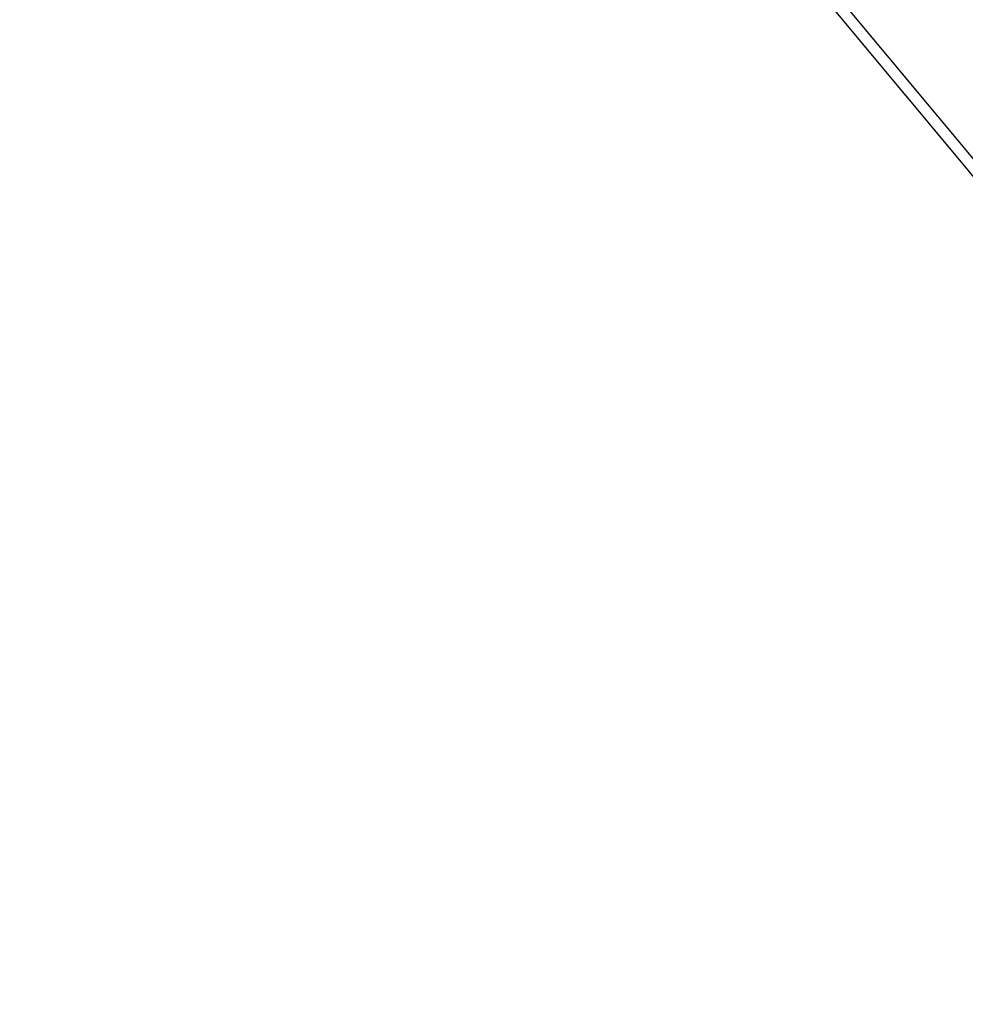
# Model space of a CAD drawing. Extents: x 448150 to 449332, y 437108 to 438384.
# Tile 1 of 46: x 448150 to 448568, y 437108 to 437543. Entities that reach past the tile are written whole.
import ezdxf

# ---------------------------------------------------------------- set-up
doc = ezdxf.new("R2010")
doc.units = 0
doc.header["$LTSCALE"] = 2
doc.header["$MEASUREMENT"] = 0
doc.linetypes.add('AUSGEZOGEN', pattern=[0])
doc.linetypes.add('STRICHPT-X3', pattern=[3, 1.5, -0.75, 0, -0.75])
doc.layers.get('0').update_dxf_attribs({"linetype": 'AUSGEZOGEN'})
for name, color, linetype in [('ACHSE', 250, 'STRICHPT-X3'), ('FBR', 8, 'CONTINUOUS'), ('Planeinteilung', 6, 'CONTINUOUS'), ('RAHMEN', 250, 'AUSGEZOGEN'), ('SCHLITZRINNE', 8, 'AUSGEZOGEN')]:
    doc.layers.add(name, color=color, linetype=linetype)

# ---------------------------------------------------------------- blocks, each defined once
blk = doc.blocks.new('1135594')
blk.add_line((0, 0), (1135, 0))
at = {"layer": 'RAHMEN'}
blk.add_line((25, 5), (950, 5), dxfattribs=at)

msp = doc.modelspace()

# ---------------------------------------------------------------- linework, layer by layer
at = {"layer": 'ACHSE'}
msp.add_lwpolyline([(448892.53, 437588.68, 0.000003), (448902.42, 437581.04, -0.000022), (448912.32, 437573.41, -0.000006), (448922.22, 437565.77, 0.000013), (448932.11, 437558.13, 0.000003), (448942.01, 437550.49, -0.000005), (448951.9, 437542.85, -0.000002), (448981.59, 437519.94, 0.000001), (449011.27, 437497.03, 0), (449049.14, 437467.8, 0), (449090.43, 437435.92, 0.000002), (449130.01, 437405.37, -0.000003), (449169.59, 437374.82, -0.000001), (449183.7, 437363.93, 0.000004)], format="xyb", dxfattribs=at)
at = {"layer": 'FBR'}
for points in [[(448893.75, 437590.26, 0.000003), (448903.65, 437582.63, -0.000022), (448913.54, 437574.99, -0.000006), (448923.44, 437567.35, 0.000013), (448933.33, 437559.71, 0.000003), (448943.23, 437552.07, -0.000005), (448953.12, 437544.44, -0.000002), (448982.81, 437521.52), (449012.49, 437498.61), (449035.23, 437481.06), (449050.36, 437469.38), (449091.65, 437437.51, 0.000002), (449131.24, 437406.96, -0.000003), (449170.82, 437376.41, -0.000001), (449185.28, 437365.24, -0.000001)], [(448881.99, 437575.03, 0.000003), (448891.88, 437567.39, -0.000022), (448901.78, 437559.75, -0.000006), (448911.67, 437552.11, 0.000013), (448921.57, 437544.47, 0.000003), (448931.46, 437536.84, -0.000005), (448941.36, 437529.2, -0.000002), (448971.05, 437506.29), (449000.73, 437483.37), (449002.07, 437482.34)]]:
    msp.add_lwpolyline(points, format="xyb", dxfattribs=at)
at = {"layer": 'SCHLITZRINNE'}
msp.add_lwpolyline([(448891.31, 437587.1, 0.000003), (448901.2, 437579.46, -0.000022), (448911.1, 437571.82, -0.000006), (448920.99, 437564.18, 0.000013), (448930.89, 437556.55, 0.000003), (448940.78, 437548.91, -0.000005), (448950.68, 437541.27, -0.000001), (448965.93, 437529.5, 0.000001)], format="xyb", dxfattribs=at)

# ---------------------------------------------------------------- block references
at = {"layer": 'Planeinteilung', "linetype": 'Continuous', "rotation": 309.7713901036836}
msp.add_blockref('1135594', (448149.7, 437980.02), dxfattribs=at)

doc.saveas('drawing.dxf')
